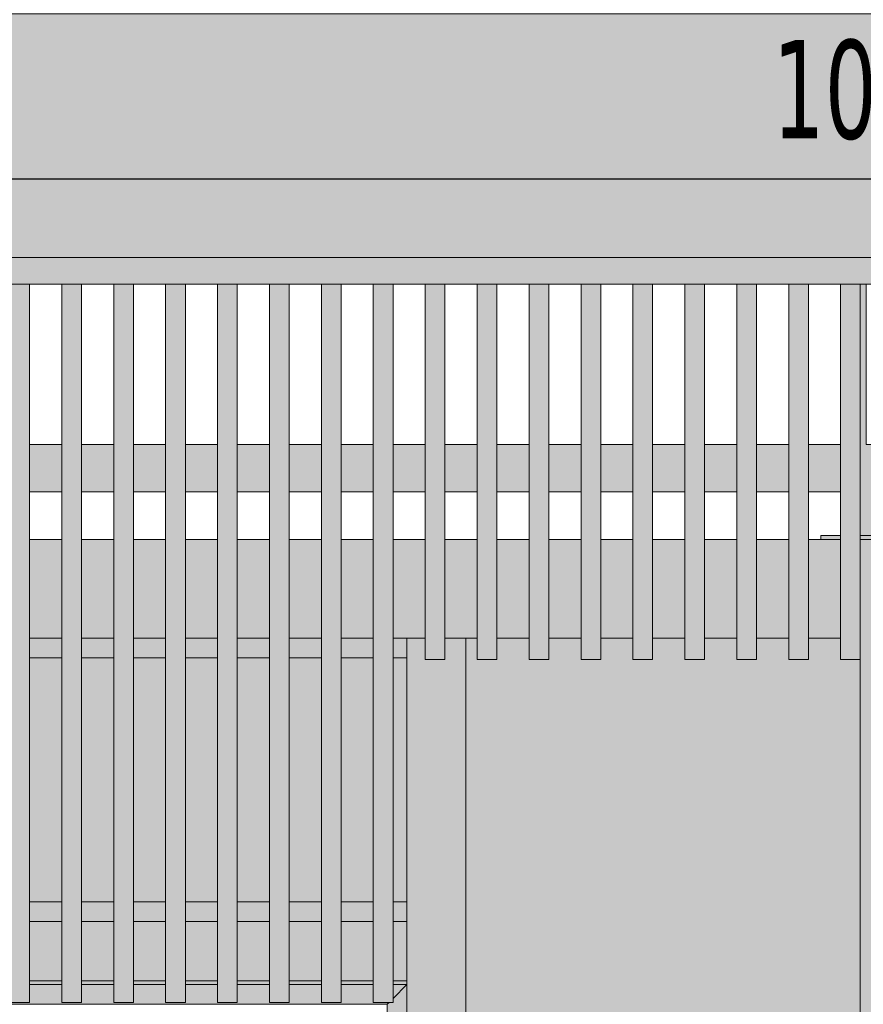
# Model space of a CAD drawing. Header units: millimetres. Extents: x 0 to 1517, y -116 to 725.
# Tile 38 of 256: x 518 to 540, y 282 to 307. Entities that reach past the tile are written whole.
import ezdxf

# ---------------------------------------------------------------- set-up
doc = ezdxf.new("R2010")
doc.units = ezdxf.units.MM
doc.layers.add('Ech.1_100', color=7, linetype='Continuous')
doc.styles.add('tahoma-z-r', font='txt', dxfattribs={"width": 0.704918})
doc.dimstyles.new('ISO-25', dxfattribs={"dimtxt": 2.5, "dimasz": 2.5, "dimexe": 1.25, "dimexo": 0.625, "dimtad": 1, "dimtxsty": 'Standard', "dimcen": 2.5, "dimadec": 0, "dimazin": 0, "dimtfac": 1, "dimtmove": 0, "dimatfit": 3, "dimfxl": 1, "dimarcsym": 0})

# ---------------------------------------------------------------- blocks, each defined once
blk = doc.blocks.new('cw-dimension-symbol2')
at = {"color": 0, "linetype": 'Continuous', "lineweight": -2}
for p, q in [((-0.5, -0.5), (0.5, 0.5)), ((-1, 0), (1, 0))]:
    blk.add_line(p, q, dxfattribs=at)
blk = doc.blocks.new('*D117')
at = {"layer": 'Defpoints', "color": 0}
for p in [(590.253, 303.261), (490.253, 301.261), (590.253, 301.261)]:
    blk.add_point(p, dxfattribs=at)
at = {"layer": 'Ech.1_100', "color": 0, "linetype": 'Continuous', "lineweight": -2}
for p, q in [((490.253, 301.261), (490.253, 303.861)), ((590.253, 301.261), (590.253, 303.861)), ((490.853, 303.261), (589.653, 303.261))]:
    blk.add_line(p, q, dxfattribs=at)
at = {"layer": 'Ech.1_100', "color": 0, "lineweight": -2, "xscale": 0.6000000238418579, "yscale": 0.6000000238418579, "zscale": 0.6000000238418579, "rotation": 180}
blk.add_blockref('cw-dimension-symbol2', (490.253, 303.261), dxfattribs=at)
at = {"layer": 'Ech.1_100', "color": 0, "lineweight": -2, "xscale": 0.6000000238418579, "yscale": 0.6000000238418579, "zscale": 0.6000000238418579}
blk.add_blockref('cw-dimension-symbol2', (590.253, 303.261), dxfattribs=at)
at = {"layer": 'Ech.1_100', "color": 7, "linetype": 'Continuous', "lineweight": 5, "insert": (540.253, 305.511), "char_height": 2.5, "attachment_point": 5, "style": 'tahoma-z-r'}
blk.add_mtext('10.00', dxfattribs=at)

msp = doc.modelspace()

# ---------------------------------------------------------------- hatches: boundary and pattern name
at = {"layer": 'Ech.1_100', "linetype": 'Continuous', "lineweight": 5, "true_color": 0xe6f1fc, "transparency": 33554687}
h = msp.add_hatch(color=7, dxfattribs=at)
h.paths.add_polyline_path([(498.503, 301.267), (540.503, 301.267), (582.003, 301.267), (590.253, 301.267), (590.253, 306.077), (587.212, 307.445), (490.253, 307.445), (490.253, 301.267), (498.503, 301.267)])
h.paths.add_polyline_path([(540.503, 301.874), (540.003, 301.874), (540.003, 301.875), (540.503, 301.875), (540.503, 301.874)])
h.paths.add_polyline_path([(582.003, 301.874), (581.503, 301.874), (581.503, 301.875), (582.003, 301.875), (582.003, 301.874)])
h.paths.add_polyline_path([(498.503, 301.874), (498.503, 301.875), (499.003, 301.875), (499.003, 301.874), (498.503, 301.874)])
at = {"layer": 'Ech.1_100', "linetype": 'Continuous', "lineweight": 5, "true_color": 0xe0d1b3, "transparency": 33554687}
msp.add_hatch(color=254, dxfattribs=at).paths.add_polyline_path([(490.253, 300.588), (541.153, 300.588), (540.103, 301.267), (490.253, 301.267), (490.253, 300.588)])
at = {"layer": 'Ech.1_100', "linetype": 'Continuous', "lineweight": 5, "true_color": 0xeaddd7, "transparency": 33554687}
for points in [[(517.937, 282.367), (518.437, 282.367), (518.437, 300.588), (517.937, 300.588), (517.937, 282.367)], [(519.253, 282.367), (519.753, 282.367), (519.753, 300.588), (519.253, 300.588), (519.253, 282.367)], [(520.57, 282.367), (521.07, 282.367), (521.07, 300.588), (520.57, 300.588), (520.57, 282.367)], [(521.887, 282.367), (522.387, 282.367), (522.387, 300.588), (521.887, 300.588), (521.887, 282.367)], [(523.203, 282.367), (523.703, 282.367), (523.703, 300.588), (523.203, 300.588), (523.203, 282.367)], [(524.52, 282.367), (525.02, 282.367), (525.02, 300.588), (524.52, 300.588), (524.52, 282.367)], [(525.837, 282.367), (526.337, 282.367), (526.337, 300.588), (525.837, 300.588), (525.837, 282.367)], [(527.153, 282.367), (527.653, 282.367), (527.653, 300.588), (527.153, 300.588), (527.153, 282.367)], [(528.47, 291.067), (528.97, 291.067), (528.97, 300.588), (528.47, 300.588), (528.47, 291.067)], [(529.787, 291.067), (530.287, 291.067), (530.287, 300.588), (529.787, 300.588), (529.787, 291.067)], [(531.103, 291.067), (531.603, 291.067), (531.603, 300.588), (531.103, 300.588), (531.103, 291.067)], [(532.42, 291.067), (532.92, 291.067), (532.92, 300.588), (532.42, 300.588), (532.42, 291.067)], [(533.737, 291.067), (534.237, 291.067), (534.237, 300.588), (533.737, 300.588), (533.737, 291.067)], [(535.053, 291.067), (535.553, 291.067), (535.553, 300.588), (535.053, 300.588), (535.053, 291.067)], [(536.87, 300.588), (536.37, 300.588), (536.37, 291.067), (536.87, 291.067), (536.87, 300.588)], [(537.687, 291.067), (538.187, 291.067), (538.187, 300.588), (537.687, 300.588), (537.687, 291.067)], [(539.003, 291.067), (539.503, 291.067), (539.503, 300.588), (539.003, 300.588), (539.003, 291.067)]]:
    msp.add_hatch(color=254, dxfattribs=at).paths.add_polyline_path(points)
at = {"layer": 'Ech.1_100', "linetype": 'Continuous', "lineweight": 5, "true_color": 0xe0c8b3, "transparency": 33554687}
msp.add_hatch(color=9, dxfattribs=at).paths.add_polyline_path([(541.003, 300.588), (540.853, 300.588), (540.853, 296.517), (539.653, 296.517), (539.653, 300.588), (539.503, 300.588), (539.503, 294.21), (541.003, 294.21), (541.003, 300.588)])
at = {"layer": 'Ech.1_100', "linetype": 'Continuous', "lineweight": 5, "true_color": 0xd4c4b3, "transparency": 33554687}
for points in [[(518.437, 295.317), (519.253, 295.317), (519.253, 296.517), (518.437, 296.517), (518.437, 295.317)], [(519.753, 295.317), (520.57, 295.317), (520.57, 296.517), (519.753, 296.517), (519.753, 295.317)], [(521.07, 295.317), (521.887, 295.317), (521.887, 296.517), (521.07, 296.517), (521.07, 295.317)], [(522.387, 295.317), (523.203, 295.317), (523.203, 296.517), (522.387, 296.517), (522.387, 295.317)], [(523.703, 295.317), (524.52, 295.317), (524.52, 296.517), (523.703, 296.517), (523.703, 295.317)], [(525.02, 295.317), (525.837, 295.317), (525.837, 296.517), (525.02, 296.517), (525.02, 295.317)], [(526.337, 295.317), (527.153, 295.317), (527.153, 296.517), (526.337, 296.517), (526.337, 295.317)], [(527.653, 295.317), (528.47, 295.317), (528.47, 296.517), (527.653, 296.517), (527.653, 295.317)], [(528.97, 295.317), (529.787, 295.317), (529.787, 296.517), (528.97, 296.517), (528.97, 295.317)], [(530.287, 295.317), (531.103, 295.317), (531.103, 296.517), (530.287, 296.517), (530.287, 295.317)], [(531.603, 295.317), (532.42, 295.317), (532.42, 296.517), (531.603, 296.517), (531.603, 295.317)], [(532.92, 295.317), (533.737, 295.317), (533.737, 296.517), (532.92, 296.517), (532.92, 295.317)], [(534.237, 295.317), (535.053, 295.317), (535.053, 296.517), (534.237, 296.517), (534.237, 295.317)], [(535.553, 295.317), (536.37, 295.317), (536.37, 296.517), (535.553, 296.517), (535.553, 295.317)], [(536.87, 295.317), (537.687, 295.317), (537.687, 296.517), (536.87, 296.517), (536.87, 295.317)], [(538.187, 295.317), (539.003, 295.317), (539.003, 296.517), (538.187, 296.517), (538.187, 295.317)]]:
    msp.add_hatch(color=9, dxfattribs=at).paths.add_polyline_path(points)
at = {"layer": 'Ech.1_100', "linetype": 'Continuous', "lineweight": 5, "true_color": 0xdcdcdc, "transparency": 33554687}
for points in [[(519.253, 294.11), (518.437, 294.11), (518.437, 291.61), (519.253, 291.61), (519.253, 294.11)], [(520.57, 294.11), (519.753, 294.11), (519.753, 291.61), (520.57, 291.61), (520.57, 294.11)], [(521.887, 294.11), (521.07, 294.11), (521.07, 291.61), (521.887, 291.61), (521.887, 294.11)], [(523.203, 294.11), (522.387, 294.11), (522.387, 291.61), (523.203, 291.61), (523.203, 294.11)], [(524.52, 294.11), (523.703, 294.11), (523.703, 291.61), (524.52, 291.61), (524.52, 294.11)], [(525.837, 294.11), (525.02, 294.11), (525.02, 291.61), (525.837, 291.61), (525.837, 294.11)], [(527.153, 294.11), (526.337, 294.11), (526.337, 291.61), (527.153, 291.61), (527.153, 294.11)], [(528.47, 294.11), (527.653, 294.11), (527.653, 291.61), (528.47, 291.61), (528.47, 294.11)], [(529.787, 294.11), (528.97, 294.11), (528.97, 291.61), (529.787, 291.61), (529.787, 294.11)], [(531.103, 294.11), (530.287, 294.11), (530.287, 291.61), (531.103, 291.61), (531.103, 294.11)], [(532.42, 294.11), (531.603, 294.11), (531.603, 291.61), (532.42, 291.61), (532.42, 294.11)], [(533.737, 294.11), (532.92, 294.11), (532.92, 291.61), (533.737, 291.61), (533.737, 294.11)], [(535.053, 294.11), (534.237, 294.11), (534.237, 291.61), (535.053, 291.61), (535.053, 294.11)], [(536.37, 294.11), (535.553, 294.11), (535.553, 291.61), (536.37, 291.61), (536.37, 294.11)], [(537.687, 294.11), (536.87, 294.11), (536.87, 291.61), (537.687, 291.61), (537.687, 294.11)], [(538.187, 291.61), (539.003, 291.61), (539.003, 294.11), (538.187, 294.11), (538.187, 291.61)], [(541.003, 294.11), (539.503, 294.11), (539.503, 257.317), (541.003, 257.317), (541.003, 294.11)], [(529.503, 291.61), (528.97, 291.61), (528.97, 291.067), (528.47, 291.067), (528.47, 291.61), (528.003, 291.61), (528.003, 257.317), (529.503, 257.317), (529.503, 291.61)], [(518.437, 282.917), (519.253, 282.917), (519.253, 284.417), (518.437, 284.417), (518.437, 282.917)], [(519.753, 282.917), (520.57, 282.917), (520.57, 284.417), (519.753, 284.417), (519.753, 282.917)], [(521.07, 282.917), (521.887, 282.917), (521.887, 284.417), (521.07, 284.417), (521.07, 282.917)], [(522.387, 282.917), (523.203, 282.917), (523.203, 284.417), (522.387, 284.417), (522.387, 282.917)], [(523.703, 282.917), (524.52, 282.917), (524.52, 284.417), (523.703, 284.417), (523.703, 282.917)], [(525.02, 282.917), (525.837, 282.917), (525.837, 284.417), (525.02, 284.417), (525.02, 282.917)], [(526.337, 282.917), (527.153, 282.917), (527.153, 284.417), (526.337, 284.417), (526.337, 282.917)], [(528.003, 284.417), (527.653, 284.417), (527.653, 282.917), (528.003, 282.917), (528.003, 284.417)]]:
    msp.add_hatch(color=254, dxfattribs=at).paths.add_polyline_path(points)
at = {"layer": 'Ech.1_100', "linetype": 'Continuous', "lineweight": 5, "true_color": 0xb3d6f7, "transparency": 33554687}
for points in [[(538.503, 294.11), (539.003, 294.11), (539.003, 294.21), (538.503, 294.21), (538.503, 294.11)], [(541.003, 294.21), (539.503, 294.21), (539.503, 294.11), (541.003, 294.11), (541.003, 294.21)], [(518.437, 291.11), (519.253, 291.11), (519.253, 291.61), (518.437, 291.61), (518.437, 291.11)], [(519.753, 291.11), (520.57, 291.11), (520.57, 291.61), (519.753, 291.61), (519.753, 291.11)], [(521.07, 291.11), (521.887, 291.11), (521.887, 291.61), (521.07, 291.61), (521.07, 291.11)], [(522.387, 291.11), (523.203, 291.11), (523.203, 291.61), (522.387, 291.61), (522.387, 291.11)], [(523.703, 291.11), (524.52, 291.11), (524.52, 291.61), (523.703, 291.61), (523.703, 291.11)], [(525.02, 291.11), (525.837, 291.11), (525.837, 291.61), (525.02, 291.61), (525.02, 291.11)], [(526.337, 291.11), (527.153, 291.11), (527.153, 291.61), (526.337, 291.61), (526.337, 291.11)], [(528.003, 291.61), (527.653, 291.61), (527.653, 291.11), (528.003, 291.11), (528.003, 291.61)], [(519.253, 284.917), (518.437, 284.917), (518.437, 284.417), (519.253, 284.417), (519.253, 284.917)], [(520.57, 284.917), (519.753, 284.917), (519.753, 284.417), (520.57, 284.417), (520.57, 284.917)], [(521.887, 284.917), (521.07, 284.917), (521.07, 284.417), (521.887, 284.417), (521.887, 284.917)], [(523.203, 284.917), (522.387, 284.917), (522.387, 284.417), (523.203, 284.417), (523.203, 284.917)], [(524.52, 284.917), (523.703, 284.917), (523.703, 284.417), (524.52, 284.417), (524.52, 284.917)], [(525.837, 284.917), (525.02, 284.917), (525.02, 284.417), (525.837, 284.417), (525.837, 284.917)], [(527.153, 284.917), (526.337, 284.917), (526.337, 284.417), (527.153, 284.417), (527.153, 284.917)], [(528.003, 284.917), (527.653, 284.917), (527.653, 284.417), (528.003, 284.417), (528.003, 284.917)]]:
    msp.add_hatch(color=254, dxfattribs=at).paths.add_polyline_path(points)
at = {"layer": 'Ech.1_100', "linetype": 'Continuous', "lineweight": 5, "true_color": 0xf8f8f8, "transparency": 33554687}
for points in [[(529.503, 257.317), (539.503, 257.317), (539.503, 291.067), (539.003, 291.067), (539.003, 291.61), (538.187, 291.61), (538.187, 291.067), (537.687, 291.067), (537.687, 291.61), (536.87, 291.61), (536.87, 291.067), (536.37, 291.067), (536.37, 291.61), (535.553, 291.61), (535.553, 291.067), (535.053, 291.067), (535.053, 291.61), (534.237, 291.61), (534.237, 291.067), (533.737, 291.067), (533.737, 291.61), (532.92, 291.61), (532.92, 291.067), (532.42, 291.067), (532.42, 291.61), (531.603, 291.61), (531.603, 291.067), (531.103, 291.067), (531.103, 291.61), (530.287, 291.61), (530.287, 291.067), (529.787, 291.067), (529.787, 291.61), (529.503, 291.61), (529.503, 257.317)], [(518.437, 284.917), (519.253, 284.917), (519.253, 291.11), (518.437, 291.11), (518.437, 284.917)], [(520.57, 291.11), (519.753, 291.11), (519.753, 284.917), (520.57, 284.917), (520.57, 291.11)], [(521.887, 291.11), (521.07, 291.11), (521.07, 284.917), (521.887, 284.917), (521.887, 291.11)], [(523.203, 291.11), (522.387, 291.11), (522.387, 284.917), (523.203, 284.917), (523.203, 291.11)], [(524.52, 291.11), (523.703, 291.11), (523.703, 284.917), (524.52, 284.917), (524.52, 291.11)], [(525.837, 291.11), (525.02, 291.11), (525.02, 284.917), (525.837, 284.917), (525.837, 291.11)], [(527.153, 291.11), (526.337, 291.11), (526.337, 284.917), (527.153, 284.917), (527.153, 291.11)], [(528.003, 291.11), (527.653, 291.11), (527.653, 284.917), (528.003, 284.917), (528.003, 291.11)], [(519.253, 282.917), (518.437, 282.917), (518.437, 282.817), (519.253, 282.817), (519.253, 282.917)], [(520.57, 282.917), (519.753, 282.917), (519.753, 282.817), (520.57, 282.817), (520.57, 282.917)], [(521.887, 282.917), (521.07, 282.917), (521.07, 282.817), (521.887, 282.817), (521.887, 282.917)], [(523.203, 282.917), (522.387, 282.917), (522.387, 282.817), (523.203, 282.817), (523.203, 282.917)], [(524.52, 282.917), (523.703, 282.917), (523.703, 282.817), (524.52, 282.817), (524.52, 282.917)], [(525.837, 282.917), (525.02, 282.917), (525.02, 282.817), (525.837, 282.817), (525.837, 282.917)], [(527.153, 282.917), (526.337, 282.917), (526.337, 282.817), (527.153, 282.817), (527.153, 282.917)], [(528.003, 282.917), (527.653, 282.917), (527.653, 282.817), (528.003, 282.817), (528.003, 282.917)]]:
    msp.add_hatch(color=7, dxfattribs=at).paths.add_polyline_path(points)
at = {"layer": 'Ech.1_100', "linetype": 'Continuous', "lineweight": 5, "true_color": 0xb3b3b3, "transparency": 33554687}
for points in [[(527.153, 282.817), (526.337, 282.817), (526.337, 282.367), (525.837, 282.367), (525.837, 282.817), (525.02, 282.817), (525.02, 282.367), (524.52, 282.367), (524.52, 282.817), (523.703, 282.817), (523.703, 282.367), (523.203, 282.367), (523.203, 282.817), (522.387, 282.817), (522.387, 282.367), (521.887, 282.367), (521.887, 282.817), (521.07, 282.817), (521.07, 282.367), (520.57, 282.367), (520.57, 282.817), (519.753, 282.817), (519.753, 282.367), (519.253, 282.367), (519.253, 282.817), (518.437, 282.817), (518.437, 282.367), (517.937, 282.367), (517.937, 282.817), (517.12, 282.817), (517.12, 282.367), (516.62, 282.367), (516.62, 282.817), (515.803, 282.817), (515.803, 282.367), (515.303, 282.367), (515.303, 282.817), (514.487, 282.817), (514.487, 282.367), (513.987, 282.367), (513.987, 282.817), (513.17, 282.817), (513.17, 282.367), (512.67, 282.367), (512.67, 282.817), (511.853, 282.817), (511.853, 282.367), (511.453, 282.367), (511.503, 282.317), (527.503, 282.317), (527.553, 282.367), (527.153, 282.367), (527.153, 282.817)], [(527.653, 282.367), (527.553, 282.367), (527.503, 282.317), (527.503, 279.817), (527.603, 279.817), (527.603, 278.817), (527.503, 278.817), (527.503, 266.317), (528.003, 265.817), (528.003, 282.817), (527.653, 282.467), (527.653, 282.367)], [(528.003, 282.817), (527.653, 282.817), (527.653, 282.467), (528.003, 282.817)]]:
    msp.add_hatch(color=253, dxfattribs=at).paths.add_polyline_path(points)

# ---------------------------------------------------------------- linework, layer by layer
at = {"layer": 'Ech.1_100', "color": 7, "linetype": 'Continuous', "lineweight": 5}
for points in [[(498.503, 301.267), (540.503, 301.267), (582.003, 301.267), (590.253, 301.267), (590.253, 306.077), (587.212, 307.445), (490.253, 307.445), (490.253, 301.267), (498.503, 301.267)], [(490.253, 300.588), (541.153, 300.588), (540.103, 301.267), (490.253, 301.267), (490.253, 300.588)], [(517.937, 282.367), (518.437, 282.367), (518.437, 300.588), (517.937, 300.588), (517.937, 282.367)], [(519.253, 282.367), (519.753, 282.367), (519.753, 300.588), (519.253, 300.588), (519.253, 282.367)], [(520.57, 282.367), (521.07, 282.367), (521.07, 300.588), (520.57, 300.588), (520.57, 282.367)], [(521.887, 282.367), (522.387, 282.367), (522.387, 300.588), (521.887, 300.588), (521.887, 282.367)], [(523.203, 282.367), (523.703, 282.367), (523.703, 300.588), (523.203, 300.588), (523.203, 282.367)], [(524.52, 282.367), (525.02, 282.367), (525.02, 300.588), (524.52, 300.588), (524.52, 282.367)], [(525.837, 282.367), (526.337, 282.367), (526.337, 300.588), (525.837, 300.588), (525.837, 282.367)], [(527.153, 282.367), (527.653, 282.367), (527.653, 300.588), (527.153, 300.588), (527.153, 282.367)], [(528.47, 291.067), (528.97, 291.067), (528.97, 300.588), (528.47, 300.588), (528.47, 291.067)], [(529.787, 291.067), (530.287, 291.067), (530.287, 300.588), (529.787, 300.588), (529.787, 291.067)], [(531.103, 291.067), (531.603, 291.067), (531.603, 300.588), (531.103, 300.588), (531.103, 291.067)], [(532.42, 291.067), (532.92, 291.067), (532.92, 300.588), (532.42, 300.588), (532.42, 291.067)], [(533.737, 291.067), (534.237, 291.067), (534.237, 300.588), (533.737, 300.588), (533.737, 291.067)], [(535.053, 291.067), (535.553, 291.067), (535.553, 300.588), (535.053, 300.588), (535.053, 291.067)], [(536.87, 300.588), (536.37, 300.588), (536.37, 291.067), (536.87, 291.067), (536.87, 300.588)], [(537.687, 291.067), (538.187, 291.067), (538.187, 300.588), (537.687, 300.588), (537.687, 291.067)], [(539.003, 291.067), (539.503, 291.067), (539.503, 300.588), (539.003, 300.588), (539.003, 291.067)], [(541.003, 300.588), (540.853, 300.588), (540.853, 296.517), (539.653, 296.517), (539.653, 300.588), (539.503, 300.588), (539.503, 294.21), (541.003, 294.21), (541.003, 300.588)], [(518.437, 295.317), (519.253, 295.317), (519.253, 296.517), (518.437, 296.517), (518.437, 295.317)], [(519.753, 295.317), (520.57, 295.317), (520.57, 296.517), (519.753, 296.517), (519.753, 295.317)], [(521.07, 295.317), (521.887, 295.317), (521.887, 296.517), (521.07, 296.517), (521.07, 295.317)], [(522.387, 295.317), (523.203, 295.317), (523.203, 296.517), (522.387, 296.517), (522.387, 295.317)], [(523.703, 295.317), (524.52, 295.317), (524.52, 296.517), (523.703, 296.517), (523.703, 295.317)], [(525.02, 295.317), (525.837, 295.317), (525.837, 296.517), (525.02, 296.517), (525.02, 295.317)], [(526.337, 295.317), (527.153, 295.317), (527.153, 296.517), (526.337, 296.517), (526.337, 295.317)], [(527.653, 295.317), (528.47, 295.317), (528.47, 296.517), (527.653, 296.517), (527.653, 295.317)], [(528.97, 295.317), (529.787, 295.317), (529.787, 296.517), (528.97, 296.517), (528.97, 295.317)], [(530.287, 295.317), (531.103, 295.317), (531.103, 296.517), (530.287, 296.517), (530.287, 295.317)], [(531.603, 295.317), (532.42, 295.317), (532.42, 296.517), (531.603, 296.517), (531.603, 295.317)], [(532.92, 295.317), (533.737, 295.317), (533.737, 296.517), (532.92, 296.517), (532.92, 295.317)], [(534.237, 295.317), (535.053, 295.317), (535.053, 296.517), (534.237, 296.517), (534.237, 295.317)], [(535.553, 295.317), (536.37, 295.317), (536.37, 296.517), (535.553, 296.517), (535.553, 295.317)], [(536.87, 295.317), (537.687, 295.317), (537.687, 296.517), (536.87, 296.517), (536.87, 295.317)], [(538.187, 295.317), (539.003, 295.317), (539.003, 296.517), (538.187, 296.517), (538.187, 295.317)], [(519.253, 294.11), (518.437, 294.11), (518.437, 291.61), (519.253, 291.61), (519.253, 294.11)], [(520.57, 294.11), (519.753, 294.11), (519.753, 291.61), (520.57, 291.61), (520.57, 294.11)], [(521.887, 294.11), (521.07, 294.11), (521.07, 291.61), (521.887, 291.61), (521.887, 294.11)], [(523.203, 294.11), (522.387, 294.11), (522.387, 291.61), (523.203, 291.61), (523.203, 294.11)], [(524.52, 294.11), (523.703, 294.11), (523.703, 291.61), (524.52, 291.61), (524.52, 294.11)], [(525.837, 294.11), (525.02, 294.11), (525.02, 291.61), (525.837, 291.61), (525.837, 294.11)], [(527.153, 294.11), (526.337, 294.11), (526.337, 291.61), (527.153, 291.61), (527.153, 294.11)], [(528.47, 294.11), (527.653, 294.11), (527.653, 291.61), (528.47, 291.61), (528.47, 294.11)], [(529.787, 294.11), (528.97, 294.11), (528.97, 291.61), (529.787, 291.61), (529.787, 294.11)], [(531.103, 294.11), (530.287, 294.11), (530.287, 291.61), (531.103, 291.61), (531.103, 294.11)], [(532.42, 294.11), (531.603, 294.11), (531.603, 291.61), (532.42, 291.61), (532.42, 294.11)], [(533.737, 294.11), (532.92, 294.11), (532.92, 291.61), (533.737, 291.61), (533.737, 294.11)], [(535.053, 294.11), (534.237, 294.11), (534.237, 291.61), (535.053, 291.61), (535.053, 294.11)], [(536.37, 294.11), (535.553, 294.11), (535.553, 291.61), (536.37, 291.61), (536.37, 294.11)], [(537.687, 294.11), (536.87, 294.11), (536.87, 291.61), (537.687, 291.61), (537.687, 294.11)], [(538.187, 291.61), (539.003, 291.61), (539.003, 294.11), (538.187, 294.11), (538.187, 291.61)], [(538.503, 294.11), (539.003, 294.11), (539.003, 294.21), (538.503, 294.21), (538.503, 294.11)], [(541.003, 294.21), (539.503, 294.21), (539.503, 294.11), (541.003, 294.11), (541.003, 294.21)], [(541.003, 294.11), (539.503, 294.11), (539.503, 257.317), (541.003, 257.317), (541.003, 294.11)], [(518.437, 291.11), (519.253, 291.11), (519.253, 291.61), (518.437, 291.61), (518.437, 291.11)], [(519.753, 291.11), (520.57, 291.11), (520.57, 291.61), (519.753, 291.61), (519.753, 291.11)], [(521.07, 291.11), (521.887, 291.11), (521.887, 291.61), (521.07, 291.61), (521.07, 291.11)], [(522.387, 291.11), (523.203, 291.11), (523.203, 291.61), (522.387, 291.61), (522.387, 291.11)], [(523.703, 291.11), (524.52, 291.11), (524.52, 291.61), (523.703, 291.61), (523.703, 291.11)], [(525.02, 291.11), (525.837, 291.11), (525.837, 291.61), (525.02, 291.61), (525.02, 291.11)], [(526.337, 291.11), (527.153, 291.11), (527.153, 291.61), (526.337, 291.61), (526.337, 291.11)], [(528.003, 291.61), (527.653, 291.61), (527.653, 291.11), (528.003, 291.11), (528.003, 291.61)], [(529.503, 291.61), (528.97, 291.61), (528.97, 291.067), (528.47, 291.067), (528.47, 291.61), (528.003, 291.61), (528.003, 257.317), (529.503, 257.317), (529.503, 291.61)], [(518.437, 284.917), (519.253, 284.917), (519.253, 291.11), (518.437, 291.11), (518.437, 284.917)], [(520.57, 291.11), (519.753, 291.11), (519.753, 284.917), (520.57, 284.917), (520.57, 291.11)], [(521.887, 291.11), (521.07, 291.11), (521.07, 284.917), (521.887, 284.917), (521.887, 291.11)], [(523.203, 291.11), (522.387, 291.11), (522.387, 284.917), (523.203, 284.917), (523.203, 291.11)], [(524.52, 291.11), (523.703, 291.11), (523.703, 284.917), (524.52, 284.917), (524.52, 291.11)], [(525.837, 291.11), (525.02, 291.11), (525.02, 284.917), (525.837, 284.917), (525.837, 291.11)], [(527.153, 291.11), (526.337, 291.11), (526.337, 284.917), (527.153, 284.917), (527.153, 291.11)], [(528.003, 291.11), (527.653, 291.11), (527.653, 284.917), (528.003, 284.917), (528.003, 291.11)], [(519.253, 284.917), (518.437, 284.917), (518.437, 284.417), (519.253, 284.417), (519.253, 284.917)], [(520.57, 284.917), (519.753, 284.917), (519.753, 284.417), (520.57, 284.417), (520.57, 284.917)], [(521.887, 284.917), (521.07, 284.917), (521.07, 284.417), (521.887, 284.417), (521.887, 284.917)], [(523.203, 284.917), (522.387, 284.917), (522.387, 284.417), (523.203, 284.417), (523.203, 284.917)], [(524.52, 284.917), (523.703, 284.917), (523.703, 284.417), (524.52, 284.417), (524.52, 284.917)], [(525.837, 284.917), (525.02, 284.917), (525.02, 284.417), (525.837, 284.417), (525.837, 284.917)], [(527.153, 284.917), (526.337, 284.917), (526.337, 284.417), (527.153, 284.417), (527.153, 284.917)], [(528.003, 284.917), (527.653, 284.917), (527.653, 284.417), (528.003, 284.417), (528.003, 284.917)], [(518.437, 282.917), (519.253, 282.917), (519.253, 284.417), (518.437, 284.417), (518.437, 282.917)], [(519.753, 282.917), (520.57, 282.917), (520.57, 284.417), (519.753, 284.417), (519.753, 282.917)], [(521.07, 282.917), (521.887, 282.917), (521.887, 284.417), (521.07, 284.417), (521.07, 282.917)], [(522.387, 282.917), (523.203, 282.917), (523.203, 284.417), (522.387, 284.417), (522.387, 282.917)], [(523.703, 282.917), (524.52, 282.917), (524.52, 284.417), (523.703, 284.417), (523.703, 282.917)], [(525.02, 282.917), (525.837, 282.917), (525.837, 284.417), (525.02, 284.417), (525.02, 282.917)], [(526.337, 282.917), (527.153, 282.917), (527.153, 284.417), (526.337, 284.417), (526.337, 282.917)], [(528.003, 284.417), (527.653, 284.417), (527.653, 282.917), (528.003, 282.917), (528.003, 284.417)], [(519.253, 282.917), (518.437, 282.917), (518.437, 282.817), (519.253, 282.817), (519.253, 282.917)], [(520.57, 282.917), (519.753, 282.917), (519.753, 282.817), (520.57, 282.817), (520.57, 282.917)], [(521.887, 282.917), (521.07, 282.917), (521.07, 282.817), (521.887, 282.817), (521.887, 282.917)], [(523.203, 282.917), (522.387, 282.917), (522.387, 282.817), (523.203, 282.817), (523.203, 282.917)], [(524.52, 282.917), (523.703, 282.917), (523.703, 282.817), (524.52, 282.817), (524.52, 282.917)], [(525.837, 282.917), (525.02, 282.917), (525.02, 282.817), (525.837, 282.817), (525.837, 282.917)], [(527.153, 282.917), (526.337, 282.917), (526.337, 282.817), (527.153, 282.817), (527.153, 282.917)], [(527.653, 282.367), (527.553, 282.367), (527.503, 282.317), (527.503, 279.817), (527.603, 279.817), (527.603, 278.817), (527.503, 278.817), (527.503, 266.317), (528.003, 265.817), (528.003, 282.817), (527.653, 282.467), (527.653, 282.367)], [(528.003, 282.917), (527.653, 282.917), (527.653, 282.817), (528.003, 282.817), (528.003, 282.917)], [(528.003, 282.817), (527.653, 282.817), (527.653, 282.467), (528.003, 282.817)]]:
    msp.add_lwpolyline(points, close=True, dxfattribs=at)
for points in [[(539.503, 257.317), (539.503, 291.067), (539.003, 291.067), (539.003, 291.61), (538.187, 291.61), (538.187, 291.067), (537.687, 291.067), (537.687, 291.61), (536.87, 291.61), (536.87, 291.067), (536.37, 291.067), (536.37, 291.61), (535.553, 291.61), (535.553, 291.067), (535.053, 291.067), (535.053, 291.61), (534.237, 291.61), (534.237, 291.067), (533.737, 291.067), (533.737, 291.61), (532.92, 291.61), (532.92, 291.067), (532.42, 291.067), (532.42, 291.61), (531.603, 291.61), (531.603, 291.067), (531.103, 291.067), (531.103, 291.61), (530.287, 291.61), (530.287, 291.067), (529.787, 291.067), (529.787, 291.61), (529.503, 291.61), (529.503, 257.317)], [(511.503, 282.317), (527.503, 282.317), (527.553, 282.367), (527.153, 282.367), (527.153, 282.817), (527.153, 282.817), (526.337, 282.817), (526.337, 282.367), (525.837, 282.367), (525.837, 282.817), (525.02, 282.817), (525.02, 282.367), (524.52, 282.367), (524.52, 282.817), (523.703, 282.817), (523.703, 282.367), (523.203, 282.367), (523.203, 282.817), (522.387, 282.817), (522.387, 282.367), (521.887, 282.367), (521.887, 282.817), (521.07, 282.817), (521.07, 282.367), (520.57, 282.367), (520.57, 282.817), (519.753, 282.817), (519.753, 282.367), (519.253, 282.367), (519.253, 282.817), (518.437, 282.817), (518.437, 282.367), (517.937, 282.367)]]:
    msp.add_lwpolyline(points, dxfattribs=at)

# ---------------------------------------------------------------- dimensions: what is measured, and where the dimension line sits
dim = msp.add_linear_dim(base=(590.253, 303.261), p1=(490.253, 301.261), p2=(590.253, 301.261), angle=0, text='10.00', dimstyle='ISO-25', override={"dimtxt": 2.5, "dimasz": 0.6, "dimexe": 0.6, "dimexo": 0, "dimgap": 0, "dimdec": 2, "dimlfac": 1, "dimtxsty": 'tahoma-z-r', "dimblk": 'cw-dimension-symbol2', "dimclrt": 7, "dimtmove": 2}, dxfattribs=at)
dim.commit()
dim.dimension.update_dxf_attribs({"geometry": '*D117', "text_midpoint": (540.253, 305.511), "dimtype": 161})

doc.saveas('drawing.dxf')
